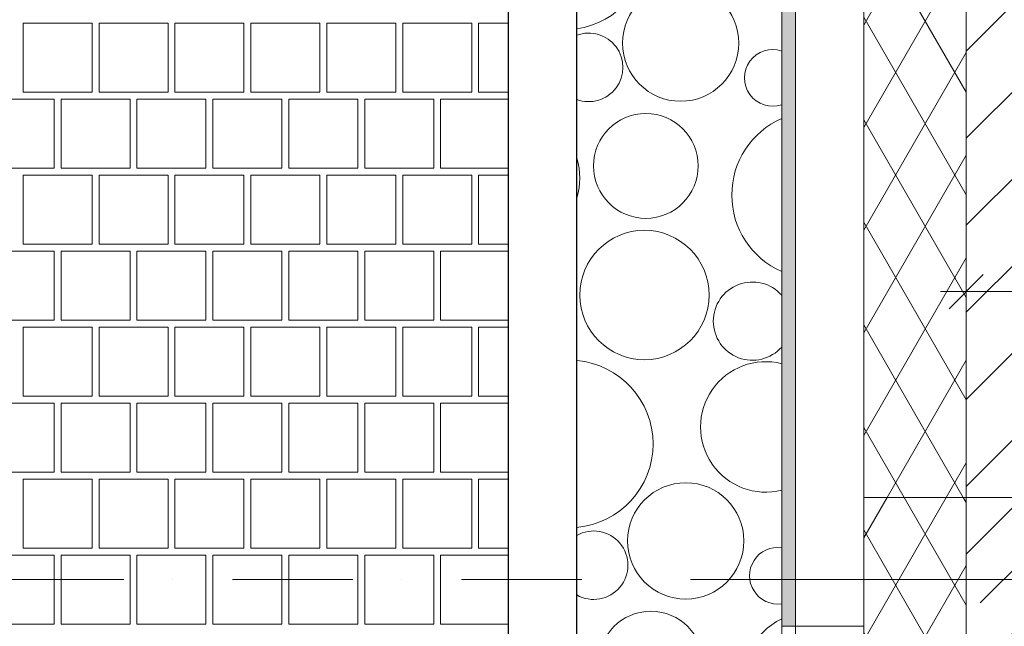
# Model space of a CAD drawing. Header units: millimetres. Extents: x -126271 to -88962, y -179170 to 5194.
# Tile 7 of 66: x -123435 to -121994, y -103035 to -102148. Entities that reach past the tile are written whole.
import ezdxf
from ezdxf.enums import TextEntityAlignment as Align

# ---------------------------------------------------------------- set-up
doc = ezdxf.new("R2010")
doc.units = ezdxf.units.MM
doc.header["$MEASUREMENT"] = 0
doc.linetypes.add('Kropki i Kreski', pattern=[335.138881, 176.388884, -88.194442, 0, -70.555556])
for name, color, linetype, lineweight in [('Nowe_0_Nr_pióra__21', 7, 'Continuous', 20), ('Nowe_2D - Rysunki i Obrazki_Nr_pióra__22', 8, 'Continuous', 25), ('Nowe_Konstrukcja - Słupy_Nr_pióra__21', 7, 'Continuous', 20), ('Nowe_Konstrukcja - Słupy_Nr_pióra__4', 8, 'Continuous', 13), ('Nowe_Konstrukcja - Słupy_Nr_pióra__41', 7, 'Continuous', 13), ('Nowe_Konstrukcja - Ściany zew_Nr_pióra__21', 7, 'Continuous', 20), ('Nowe_Konstrukcja - Ściany zew_Nr_pióra__3', 7, 'Continuous', 13), ('Nowe_Osie_Nr_pióra__4', 8, 'Continuous', 13), ('Nowe_Wymiarowanie - Ogólne_Nr_pióra__42', 8, 'Continuous', 25)]:
    doc.layers.add(name, color=color, linetype=linetype, lineweight=lineweight)
for name, color, linetype, lineweight, true_color in [('Nowe_2D - Rysunki i Obrazki_Nr_pióra__105', 7, 'Continuous', 13, 0xcccccc), ('Nowe_2D - Rysunki i Obrazki_Nr_pióra__61', 7, 'Continuous', 18, 0x6a6a6a), ('Nowe_Konstrukcja - Słupy_Nr_pióra__1', 7, 'Continuous', 13, 0x6879ec), ('Nowe_Konstrukcja - Słupy_Nr_pióra__109', 7, 'Continuous', 13, 0xaaaaaa), ('Nowe_Konstrukcja - Ściany zew_Nr_pióra__105', 7, 'Continuous', 13, 0xcccccc), ('Nowe_Konstrukcja - Ściany zew_Nr_pióra__23', 7, 'Continuous', 13, 0x858585), ('Nowe_Wymiarowanie - Ogólne_Nr_pióra__81', 7, 'Continuous', 13, 0x6a6a6a)]:
    doc.layers.add(name, color=color, linetype=linetype, lineweight=lineweight, true_color=true_color)
for name, color, linetype in [('Nowe_Konstrukcja - Słupy', 7, 'Continuous'), ('Nowe_Konstrukcja - Ściany zew', 7, 'Continuous'), ('Nowe_Osie', 7, 'Continuous'), ('Nowe_Wymiarowanie - Ogólne', 7, 'Continuous')]:
    doc.layers.add(name, color=color, linetype=linetype)
doc.styles.add('STYL_AUTOMATYCZNY_1', font='arial.ttf')
doc.dimstyles.new('STYL_AUTOMATYCZNY__2', dxfattribs={"dimtxt": 150, "dimasz": 47.5, "dimexe": 0.18, "dimexo": 0.0625, "dimgap": 0, "dimtad": 1, "dimtih": 1, "dimtoh": 1, "dimdec": 0, "dimlfac": 0.1, "dimzin": 0, "dimdsep": 46, "dimtxsty": 'STYL_AUTOMATYCZNY_1', "dimblk": 'ARROWHEAD_6', "dimblk1": 'ARROWHEAD_6', "dimblk2": 'ARROWHEAD_6', "dimcen": 0.09, "dimse1": 1, "dimse2": 1, "dimclrd": 256, "dimclre": 256, "dimclrt": 8, "dimazin": 0, "dimtfac": 1, "dimtdec": 4, "dimtmove": 2, "dimatfit": 3, "dimfxl": 0, "dimtolj": 1, "dimtzin": 0, "dimarcsym": 0})
doc.dimstyles.new('STYL_AUTOMATYCZNY__3', dxfattribs={"dimtxt": 150, "dimasz": 47.5, "dimexe": 0.18, "dimexo": 0.0625, "dimgap": 0, "dimtad": 1, "dimdec": 0, "dimlfac": 0.1, "dimzin": 0, "dimdsep": 46, "dimtxsty": 'STYL_AUTOMATYCZNY_1', "dimblk": 'ARROWHEAD_6', "dimblk1": 'ARROWHEAD_6', "dimblk2": 'ARROWHEAD_6', "dimcen": 0.09, "dimse1": 1, "dimse2": 1, "dimclrd": 256, "dimclre": 256, "dimclrt": 8, "dimazin": 0, "dimtfac": 1, "dimtdec": 4, "dimtmove": 0, "dimatfit": 3, "dimfxl": 0, "dimtolj": 1, "dimtzin": 0, "dimarcsym": 0})
pattern_1 = [(60, (0, 0), (-64.951905, 37.5), []), (120, (0, 0), (64.951905, 37.5), [])]
pattern_2 = [(0, (0, 0), (0, 86.60254), [0, -50]), (0, (25, 43.3), (0, 86.60254), [0, -50])]
pattern_3 = [(45, (0, 0), (-91.92388, 91.92388), []), (45, (-45.96, 45.96), (-91.92388, 91.92388), [97.5, -32.5])]

# ---------------------------------------------------------------- blocks, each defined once
blk = doc.blocks.new('*X70')
at = {"layer": 'Nowe_Konstrukcja - Ściany zew_Nr_pióra__105', "color": 254, "linetype": 'Continuous', "lineweight": 13, "true_color": 0xcccccc}
for centre, radius in [((-122467.4, -102182.1), 85.1), ((-122518.4, -102361.7), 76.7), ((-122520.4, -102550.5), 94.6), ((-122460, -102910.1), 85.1), ((-122511, -103089.7), 76.7)]:
    blk.add_circle(centre, radius, dxfattribs=at)
for centre, radius, start, end in [((-122637.6, -102040.3), 122.4, 278.4903, 81.5097), ((-122602.1, -102217.6), 50.1, 249.7163, 110.2837), ((-122332.6, -102233), 41.4, 71.4986, 288.5014), ((-122270.2, -102404.3), 122.4, 113.7673, 246.2327), ((-122710.5, -102379.4), 95.4, 342.3992, 17.6008), ((-122362.4, -102588.7), 57.2, 41.4519, 318.5481), ((-122630.2, -102768.3), 122.4, 274.9952, 85.0048), ((-122343, -102743.4), 95.4, 75.7226, 284.2774), ((-122594.7, -102945.6), 50.1, 240.3608, 119.6392), ((-122325.2, -102961), 41.4, 82.0672, 277.9328), ((-122262.8, -103132.3), 122.4, 117.6191, 242.3809)]:
    blk.add_arc(centre, radius, start, end, dxfattribs=at)
blk = doc.blocks.new('Wypełnienie_2_1', base_point=(0, 0))
at = {"layer": 'Nowe_Konstrukcja - Ściany zew_Nr_pióra__105', "color": 254, "linetype": 'Continuous', "lineweight": 13, "true_color": 0xcccccc}
blk.add_blockref('*X70', (0, 0), dxfattribs=at)
blk = doc.blocks.new('*X78')
at = {"layer": 'Nowe_2D - Rysunki i Obrazki_Nr_pióra__105', "color": 254, "linetype": 'Continuous', "lineweight": 13, "true_color": 0xcccccc}
for p, q in [((-123328.8, -102153), (-123429.8, -102153)), ((-123429.8, -102153), (-123429.8, -102254)), ((-123328.8, -102254), (-123328.8, -102153)), ((-123217.7, -102153), (-123318.7, -102153)), ((-123318.7, -102153), (-123318.7, -102254)), ((-123217.7, -102254), (-123217.7, -102153)), ((-123106.6, -102153), (-123207.6, -102153)), ((-123207.6, -102153), (-123207.6, -102254)), ((-123106.6, -102254), (-123106.6, -102153)), ((-122995.5, -102153), (-123096.5, -102153)), ((-123096.5, -102153), (-123096.5, -102254)), ((-122995.5, -102254), (-122995.5, -102153)), ((-122884.4, -102153), (-122985.4, -102153)), ((-122985.4, -102153), (-122985.4, -102254)), ((-122884.4, -102254), (-122884.4, -102153)), ((-122773.3, -102153), (-122874.3, -102153)), ((-122874.3, -102153), (-122874.3, -102254)), ((-122773.3, -102254), (-122773.3, -102153)), ((-122719.5, -102153), (-122763.2, -102153)), ((-122763.2, -102153), (-122763.2, -102254)), ((-123384.4, -102264.1), (-123485.4, -102264.1)), ((-123429.8, -102254), (-123328.8, -102254)), ((-123384.4, -102365.1), (-123384.4, -102264.1)), ((-123374.3, -102365.1), (-123374.3, -102264.1)), ((-123374.3, -102264.1), (-123323.8, -102264.1)), ((-123273.3, -102264.1), (-123323.8, -102264.1)), ((-123318.7, -102254), (-123217.7, -102254)), ((-123273.3, -102365.1), (-123273.3, -102264.1)), ((-123162.2, -102264.1), (-123263.2, -102264.1)), ((-123263.2, -102264.1), (-123263.2, -102365.1)), ((-123207.6, -102254), (-123106.6, -102254)), ((-123162.2, -102365.1), (-123162.2, -102264.1)), ((-123152.1, -102365.1), (-123152.1, -102264.1)), ((-123152.1, -102264.1), (-123101.6, -102264.1)), ((-123051.1, -102264.1), (-123101.6, -102264.1)), ((-123096.5, -102254), (-122995.5, -102254)), ((-123051.1, -102365.1), (-123051.1, -102264.1)), ((-122940, -102264.1), (-123041, -102264.1)), ((-123041, -102264.1), (-123041, -102365.1)), ((-122985.4, -102254), (-122884.4, -102254)), ((-122940, -102365.1), (-122940, -102264.1)), ((-122929.9, -102365.1), (-122929.9, -102264.1)), ((-122929.9, -102264.1), (-122879.4, -102264.1)), ((-122828.9, -102264.1), (-122879.4, -102264.1)), ((-122874.3, -102254), (-122773.3, -102254)), ((-122828.9, -102365.1), (-122828.9, -102264.1)), ((-122719.5, -102264.1), (-122818.8, -102264.1)), ((-122818.8, -102264.1), (-122818.8, -102365.1)), ((-122763.2, -102254), (-122719.5, -102254)), ((-123485.4, -102365.1), (-123384.4, -102365.1)), ((-123323.8, -102365.1), (-123374.3, -102365.1)), ((-123323.8, -102365.1), (-123273.3, -102365.1)), ((-123263.2, -102365.1), (-123162.2, -102365.1)), ((-123101.6, -102365.1), (-123152.1, -102365.1)), ((-123101.6, -102365.1), (-123051.1, -102365.1)), ((-123041, -102365.1), (-122940, -102365.1)), ((-122879.4, -102365.1), (-122929.9, -102365.1)), ((-122879.4, -102365.1), (-122828.9, -102365.1)), ((-122818.8, -102365.1), (-122719.5, -102365.1)), ((-123328.8, -102375.2), (-123429.8, -102375.2)), ((-123429.8, -102375.2), (-123429.8, -102476.2)), ((-123328.8, -102476.2), (-123328.8, -102375.2)), ((-123217.7, -102375.2), (-123318.7, -102375.2)), ((-123318.7, -102375.2), (-123318.7, -102476.2)), ((-123217.7, -102476.2), (-123217.7, -102375.2)), ((-123106.6, -102375.2), (-123207.6, -102375.2)), ((-123207.6, -102375.2), (-123207.6, -102476.2)), ((-123106.6, -102476.2), (-123106.6, -102375.2)), ((-122995.5, -102375.2), (-123096.5, -102375.2)), ((-123096.5, -102375.2), (-123096.5, -102476.2)), ((-122995.5, -102476.2), (-122995.5, -102375.2)), ((-122884.4, -102375.2), (-122985.4, -102375.2)), ((-122985.4, -102375.2), (-122985.4, -102476.2)), ((-122884.4, -102476.2), (-122884.4, -102375.2)), ((-122773.3, -102375.2), (-122874.3, -102375.2)), ((-122874.3, -102375.2), (-122874.3, -102476.2)), ((-122773.3, -102476.2), (-122773.3, -102375.2)), ((-122719.5, -102375.2), (-122763.2, -102375.2)), ((-122763.2, -102375.2), (-122763.2, -102476.2)), ((-123429.8, -102476.2), (-123328.8, -102476.2)), ((-123318.7, -102476.2), (-123217.7, -102476.2)), ((-123207.6, -102476.2), (-123106.6, -102476.2)), ((-123096.5, -102476.2), (-122995.5, -102476.2)), ((-122985.4, -102476.2), (-122884.4, -102476.2)), ((-122874.3, -102476.2), (-122773.3, -102476.2)), ((-122763.2, -102476.2), (-122719.5, -102476.2)), ((-123384.4, -102486.3), (-123485.4, -102486.3)), ((-123384.4, -102587.3), (-123384.4, -102486.3)), ((-123374.3, -102587.3), (-123374.3, -102486.3)), ((-123374.3, -102486.3), (-123323.8, -102486.3)), ((-123273.3, -102486.3), (-123323.8, -102486.3)), ((-123273.3, -102587.3), (-123273.3, -102486.3)), ((-123162.2, -102486.3), (-123263.2, -102486.3)), ((-123263.2, -102486.3), (-123263.2, -102587.3)), ((-123162.2, -102587.3), (-123162.2, -102486.3)), ((-123152.1, -102587.3), (-123152.1, -102486.3)), ((-123152.1, -102486.3), (-123101.6, -102486.3)), ((-123051.1, -102486.3), (-123101.6, -102486.3)), ((-123051.1, -102587.3), (-123051.1, -102486.3)), ((-122940, -102486.3), (-123041, -102486.3)), ((-123041, -102486.3), (-123041, -102587.3)), ((-122940, -102587.3), (-122940, -102486.3)), ((-122929.9, -102587.3), (-122929.9, -102486.3)), ((-122929.9, -102486.3), (-122879.4, -102486.3)), ((-122828.9, -102486.3), (-122879.4, -102486.3)), ((-122828.9, -102587.3), (-122828.9, -102486.3)), ((-122719.5, -102486.3), (-122818.8, -102486.3)), ((-122818.8, -102486.3), (-122818.8, -102587.3)), ((-123485.4, -102587.3), (-123384.4, -102587.3)), ((-123328.8, -102597.4), (-123429.8, -102597.4)), ((-123429.8, -102597.4), (-123429.8, -102698.4)), ((-123323.8, -102587.3), (-123374.3, -102587.3)), ((-123328.8, -102698.4), (-123328.8, -102597.4)), ((-123323.8, -102587.3), (-123273.3, -102587.3)), ((-123217.7, -102597.4), (-123318.7, -102597.4)), ((-123318.7, -102597.4), (-123318.7, -102698.4)), ((-123263.2, -102587.3), (-123162.2, -102587.3)), ((-123217.7, -102698.4), (-123217.7, -102597.4)), ((-123106.6, -102597.4), (-123207.6, -102597.4)), ((-123207.6, -102597.4), (-123207.6, -102698.4)), ((-123101.6, -102587.3), (-123152.1, -102587.3)), ((-123106.6, -102698.4), (-123106.6, -102597.4)), ((-123101.6, -102587.3), (-123051.1, -102587.3)), ((-122995.5, -102597.4), (-123096.5, -102597.4)), ((-123096.5, -102597.4), (-123096.5, -102698.4)), ((-123041, -102587.3), (-122940, -102587.3)), ((-122995.5, -102698.4), (-122995.5, -102597.4)), ((-122884.4, -102597.4), (-122985.4, -102597.4)), ((-122985.4, -102597.4), (-122985.4, -102698.4)), ((-122879.4, -102587.3), (-122929.9, -102587.3)), ((-122884.4, -102698.4), (-122884.4, -102597.4)), ((-122879.4, -102587.3), (-122828.9, -102587.3)), ((-122773.3, -102597.4), (-122874.3, -102597.4)), ((-122874.3, -102597.4), (-122874.3, -102698.4)), ((-122818.8, -102587.3), (-122719.5, -102587.3)), ((-122773.3, -102698.4), (-122773.3, -102597.4)), ((-122719.5, -102597.4), (-122763.2, -102597.4)), ((-122763.2, -102597.4), (-122763.2, -102698.4)), ((-123429.8, -102698.4), (-123328.8, -102698.4)), ((-123318.7, -102698.4), (-123217.7, -102698.4)), ((-123207.6, -102698.4), (-123106.6, -102698.4)), ((-123096.5, -102698.4), (-122995.5, -102698.4)), ((-122985.4, -102698.4), (-122884.4, -102698.4)), ((-122874.3, -102698.4), (-122773.3, -102698.4)), ((-122763.2, -102698.4), (-122719.5, -102698.4)), ((-123384.4, -102708.5), (-123485.4, -102708.5)), ((-123384.4, -102809.5), (-123384.4, -102708.5)), ((-123374.3, -102809.5), (-123374.3, -102708.5)), ((-123374.3, -102708.5), (-123323.8, -102708.5)), ((-123273.3, -102708.5), (-123323.8, -102708.5)), ((-123273.3, -102809.5), (-123273.3, -102708.5)), ((-123162.2, -102708.5), (-123263.2, -102708.5)), ((-123263.2, -102708.5), (-123263.2, -102809.5)), ((-123162.2, -102809.5), (-123162.2, -102708.5)), ((-123152.1, -102809.5), (-123152.1, -102708.5)), ((-123152.1, -102708.5), (-123101.6, -102708.5)), ((-123051.1, -102708.5), (-123101.6, -102708.5)), ((-123051.1, -102809.5), (-123051.1, -102708.5)), ((-122940, -102708.5), (-123041, -102708.5)), ((-123041, -102708.5), (-123041, -102809.5)), ((-122940, -102809.5), (-122940, -102708.5)), ((-122929.9, -102809.5), (-122929.9, -102708.5)), ((-122929.9, -102708.5), (-122879.4, -102708.5)), ((-122828.9, -102708.5), (-122879.4, -102708.5)), ((-122828.9, -102809.5), (-122828.9, -102708.5)), ((-122719.5, -102708.5), (-122818.8, -102708.5)), ((-122818.8, -102708.5), (-122818.8, -102809.5)), ((-123485.4, -102809.5), (-123384.4, -102809.5)), ((-123323.8, -102809.5), (-123374.3, -102809.5)), ((-123323.8, -102809.5), (-123273.3, -102809.5)), ((-123263.2, -102809.5), (-123162.2, -102809.5)), ((-123101.6, -102809.5), (-123152.1, -102809.5)), ((-123101.6, -102809.5), (-123051.1, -102809.5)), ((-123041, -102809.5), (-122940, -102809.5)), ((-122879.4, -102809.5), (-122929.9, -102809.5)), ((-122879.4, -102809.5), (-122828.9, -102809.5)), ((-122818.8, -102809.5), (-122719.5, -102809.5)), ((-123328.8, -102819.6), (-123429.8, -102819.6)), ((-123429.8, -102819.6), (-123429.8, -102920.6)), ((-123328.8, -102920.6), (-123328.8, -102819.6)), ((-123217.7, -102819.6), (-123318.7, -102819.6)), ((-123318.7, -102819.6), (-123318.7, -102920.6)), ((-123217.7, -102920.6), (-123217.7, -102819.6)), ((-123106.6, -102819.6), (-123207.6, -102819.6)), ((-123207.6, -102819.6), (-123207.6, -102920.6)), ((-123106.6, -102920.6), (-123106.6, -102819.6)), ((-122995.5, -102819.6), (-123096.5, -102819.6)), ((-123096.5, -102819.6), (-123096.5, -102920.6)), ((-122995.5, -102920.6), (-122995.5, -102819.6)), ((-122884.4, -102819.6), (-122985.4, -102819.6)), ((-122985.4, -102819.6), (-122985.4, -102920.6)), ((-122884.4, -102920.6), (-122884.4, -102819.6)), ((-122773.3, -102819.6), (-122874.3, -102819.6)), ((-122874.3, -102819.6), (-122874.3, -102920.6)), ((-122773.3, -102920.6), (-122773.3, -102819.6)), ((-122719.5, -102819.6), (-122763.2, -102819.6)), ((-122763.2, -102819.6), (-122763.2, -102920.6)), ((-123429.8, -102920.6), (-123328.8, -102920.6)), ((-123318.7, -102920.6), (-123217.7, -102920.6)), ((-123207.6, -102920.6), (-123106.6, -102920.6)), ((-123096.5, -102920.6), (-122995.5, -102920.6)), ((-122985.4, -102920.6), (-122884.4, -102920.6)), ((-122874.3, -102920.6), (-122773.3, -102920.6)), ((-122763.2, -102920.6), (-122719.5, -102920.6)), ((-123384.4, -102930.7), (-123485.4, -102930.7)), ((-123384.4, -103031.7), (-123384.4, -102930.7)), ((-123374.3, -103031.7), (-123374.3, -102930.7)), ((-123374.3, -102930.7), (-123323.8, -102930.7)), ((-123273.3, -102930.7), (-123323.8, -102930.7)), ((-123273.3, -103031.7), (-123273.3, -102930.7)), ((-123162.2, -102930.7), (-123263.2, -102930.7)), ((-123263.2, -102930.7), (-123263.2, -103031.7)), ((-123162.2, -103031.7), (-123162.2, -102930.7)), ((-123152.1, -103031.7), (-123152.1, -102930.7)), ((-123152.1, -102930.7), (-123101.6, -102930.7)), ((-123051.1, -102930.7), (-123101.6, -102930.7)), ((-123051.1, -103031.7), (-123051.1, -102930.7)), ((-122940, -102930.7), (-123041, -102930.7)), ((-123041, -102930.7), (-123041, -103031.7)), ((-122940, -103031.7), (-122940, -102930.7)), ((-122929.9, -103031.7), (-122929.9, -102930.7)), ((-122929.9, -102930.7), (-122879.4, -102930.7)), ((-122828.9, -102930.7), (-122879.4, -102930.7)), ((-122828.9, -103031.7), (-122828.9, -102930.7)), ((-122719.5, -102930.7), (-122818.8, -102930.7)), ((-122818.8, -102930.7), (-122818.8, -103031.7)), ((-123485.4, -103031.7), (-123384.4, -103031.7)), ((-123323.8, -103031.7), (-123374.3, -103031.7)), ((-123323.8, -103031.7), (-123273.3, -103031.7)), ((-123263.2, -103031.7), (-123162.2, -103031.7)), ((-123101.6, -103031.7), (-123152.1, -103031.7)), ((-123101.6, -103031.7), (-123051.1, -103031.7)), ((-123041, -103031.7), (-122940, -103031.7)), ((-122879.4, -103031.7), (-122929.9, -103031.7)), ((-122879.4, -103031.7), (-122828.9, -103031.7)), ((-122818.8, -103031.7), (-122719.5, -103031.7))]:
    blk.add_line(p, q, dxfattribs=at)
blk = doc.blocks.new('Wypełnienie_6_1', base_point=(0, 0))
at = {"layer": 'Nowe_2D - Rysunki i Obrazki_Nr_pióra__61', "color": 251, "linetype": 'Continuous', "lineweight": 18, "true_color": 0x6a6a6a, "flags": 128}
blk.add_lwpolyline([(-122719.5, -104256.6), (-120658.6, -104256.6), (-120658.6, -103756.6), (-107467.6, -103756.6), (-107467.6, -103356.6), (-105967.6, -103356.6), (-105967.6, -103756.6), (-97100.3, -103756.6), (-97100.3, -104256.6), (-95039.5, -104256.6), (-95039.5, -102678.1), (-93589.5, -102678.1), (-93589.5, -101178.1), (-95039.5, -101178.1), (-95039.5, -90766.6), (-106019.5, -90766.6), (-106019.5, -90866.6), (-111739.5, -90866.6), (-111739.5, -90766.6), (-122719.5, -90766.6), (-122719.5, -96376.6), (-122319.5, -96376.6), (-122319.5, -97574.9), (-122719.5, -97574.9)], close=True, dxfattribs=at)
at = {"layer": 'Nowe_2D - Rysunki i Obrazki_Nr_pióra__105', "color": 254, "linetype": 'Continuous', "lineweight": 13, "true_color": 0xcccccc}
blk.add_blockref('*X78', (0, 0), dxfattribs=at)
blk = doc.blocks.new('Ściana_51_1', base_point=(-121929.5, -101985.4))
at = {"layer": 'Nowe_Konstrukcja - Ściany zew_Nr_pióra__23', "linetype": 'Continuous', "lineweight": 0, "true_color": 0xdfdfdf}
blk.add_hatch(color=254, dxfattribs=at).paths.add_polyline_path([(-122319.5, -101985.4), (-122319.5, -103034.9), (-122299.5, -103034.9), (-122299.5, -101985.4)])
at = {"layer": 'Nowe_Konstrukcja - Ściany zew_Nr_pióra__23', "linetype": 'Continuous', "lineweight": 13, "true_color": 0x858585}
h = blk.add_hatch(dxfattribs=at)
h.set_pattern_fill('Izolacja_miękka_0001', color=252, style=0, pattern_type=2)
h.set_pattern_definition(pattern_1)
h.paths.add_polyline_path([(-122199.5, -101985.4), (-122199.5, -102846.6), (-122049.5, -102846.6), (-122049.5, -101985.4)])
h = blk.add_hatch(dxfattribs=at)
h.set_pattern_fill('Bloczki_ceramiczne_0001', color=252, style=0, pattern_type=2)
h.set_pattern_definition([(45, (0, 0), (-63.63961, 63.63961), [])])
h.paths.add_polyline_path([(-121809.5, -102846.6), (-121809.5, -101985.4), (-122049.5, -101985.4), (-122049.5, -102846.6)])
h = blk.add_hatch(dxfattribs=at)
h.set_pattern_fill('Tynk_0001', color=252, style=0, pattern_type=2)
h.set_pattern_definition(pattern_2)
h.paths.add_polyline_path([(-121789.5, -102826.6), (-121789.5, -101985.4), (-121809.5, -101985.4), (-121809.5, -102826.6)])
h = blk.add_hatch(dxfattribs=at)
h.set_pattern_fill('Tynk_0001', color=252, style=0, pattern_type=2)
h.set_pattern_definition(pattern_2)
h.paths.add_polyline_path([(-121789.5, -102846.6), (-121789.5, -102826.6), (-121809.5, -102826.6), (-121809.5, -102846.6)])
at = {"layer": 'Nowe_Konstrukcja - Ściany zew_Nr_pióra__21', "color": 7, "linetype": 'Continuous', "lineweight": 20, "flags": 128}
for points in [[(-122319.5, -101985.4), (-122319.5, -103034.9)], [(-121789.5, -102826.6), (-121789.5, -101985.4)], [(-122319.5, -103034.9), (-122199.5, -103034.9)]]:
    blk.add_lwpolyline(points, dxfattribs=at)
at = {"layer": 'Nowe_Konstrukcja - Ściany zew_Nr_pióra__3', "color": 7, "linetype": 'Continuous', "lineweight": 13}
for p, q in [((-122299.5, -101985.4), (-122299.5, -103034.9)), ((-122199.5, -101985.4), (-122199.5, -102846.6)), ((-122049.5, -101985.4), (-122049.5, -102846.6)), ((-121809.5, -102846.6), (-121809.5, -101985.4))]:
    blk.add_line(p, q, dxfattribs=at)
blk = doc.blocks.new('Słup_7_1', base_point=(-121679.5, -102966.6))
at = {"layer": 'Nowe_Konstrukcja - Słupy_Nr_pióra__109', "linetype": 'Continuous', "lineweight": 13, "true_color": 0xaaaaaa}
h = blk.add_hatch(dxfattribs=at)
h.set_pattern_fill('Izolacja_miękka_0001', color=253, style=0, pattern_type=2)
h.set_pattern_definition(pattern_1)
h.paths.add_polyline_path([(-121159.5, -103716.6), (-121159.5, -103086.6), (-121309.5, -103086.6), (-121309.5, -103566.6), (-122049.5, -103566.6), (-122049.5, -102846.6), (-122199.5, -102846.6), (-122199.5, -103716.6)])
at = {"layer": 'Nowe_Konstrukcja - Słupy_Nr_pióra__4', "linetype": 'Continuous', "lineweight": 13}
h = blk.add_hatch(dxfattribs=at)
h.set_pattern_fill('Beton_zbrojony_0001', color=8, style=0, pattern_type=2)
h.set_pattern_definition(pattern_3)
h.paths.add_polyline_path([(-121309.5, -102846.6), (-122049.5, -102846.6), (-122049.5, -103566.6), (-121309.5, -103566.6), (-121309.5, -103086.6)])
at = {"layer": 'Nowe_Konstrukcja - Słupy_Nr_pióra__1', "color": 171, "linetype": 'Continuous', "lineweight": 13, "true_color": 0x6879ec}
for p, q in [((-121679.5, -102886.6), (-121679.5, -102381.6)), ((-121759.5, -102966.6), (-122399.5, -102966.6)), ((-121599.5, -102966.6), (-120959.5, -102966.6)), ((-121679.5, -103046.6), (-121679.5, -103551.6))]:
    blk.add_line(p, q, dxfattribs=at)
blk.add_point((-121679.5, -102966.6), dxfattribs=at)
at = {"layer": 'Nowe_Konstrukcja - Słupy_Nr_pióra__21', "color": 7, "linetype": 'Continuous', "lineweight": 20, "flags": 128}
for points in [[(-121309.5, -102846.6), (-122049.5, -102846.6), (-122049.5, -103566.6), (-121309.5, -103566.6), (-121309.5, -103086.6)], [(-121309.5, -103086.6), (-121309.5, -102846.6)]]:
    blk.add_lwpolyline(points, dxfattribs=at)
at = {"layer": 'Nowe_Konstrukcja - Słupy_Nr_pióra__41', "color": 7, "linetype": 'Continuous', "lineweight": 13, "flags": 128}
for points in [[(-122319.5, -102846.6), (-122319.5, -102846.6), (-122319.5, -103836.6), (-121039.5, -103836.6), (-121039.5, -103256.6)], [(-122049.5, -102846.6), (-122199.5, -102846.6), (-122199.5, -103716.6), (-121159.5, -103716.6), (-121159.5, -103086.6), (-121309.5, -103086.6)], [(-121059.5, -103256.6), (-121059.5, -103816.6), (-122299.5, -103816.6), (-122299.5, -103034.9)]]:
    blk.add_lwpolyline(points, dxfattribs=at)
blk = doc.blocks.new('Słup_10_1', base_point=(-121679.5, -102966.6))
at = {"layer": 'Nowe_Konstrukcja - Słupy_Nr_pióra__109', "linetype": 'Continuous', "lineweight": 13, "true_color": 0xaaaaaa}
h = blk.add_hatch(dxfattribs=at)
h.set_pattern_fill('Izolacja_miękka_0001', color=253, style=0, pattern_type=2)
h.set_pattern_definition(pattern_1)
h.paths.add_polyline_path([(-121159.5, -103716.6), (-121159.5, -103086.6), (-121309.5, -103086.6), (-121309.5, -103566.6), (-122049.5, -103566.6), (-122049.5, -102846.6), (-122199.5, -102846.6), (-122199.5, -103716.6)])
at = {"layer": 'Nowe_Konstrukcja - Słupy_Nr_pióra__4', "linetype": 'Continuous', "lineweight": 13}
h = blk.add_hatch(dxfattribs=at)
h.set_pattern_fill('Beton_zbrojony_0001', color=8, style=0, pattern_type=2)
h.set_pattern_definition(pattern_3)
h.paths.add_polyline_path([(-121309.5, -102846.6), (-122049.5, -102846.6), (-122049.5, -103566.6), (-121309.5, -103566.6), (-121309.5, -103086.6)])
at = {"layer": 'Nowe_Konstrukcja - Słupy_Nr_pióra__1', "color": 171, "linetype": 'Continuous', "lineweight": 13, "true_color": 0x6879ec}
for p, q in [((-121679.5, -102886.6), (-121679.5, -102381.6)), ((-121759.5, -102966.6), (-122399.5, -102966.6)), ((-121599.5, -102966.6), (-120959.5, -102966.6)), ((-121679.5, -103046.6), (-121679.5, -103551.6))]:
    blk.add_line(p, q, dxfattribs=at)
blk.add_point((-121679.5, -102966.6), dxfattribs=at)
at = {"layer": 'Nowe_Konstrukcja - Słupy_Nr_pióra__21', "color": 7, "linetype": 'Continuous', "lineweight": 20, "flags": 128}
for points in [[(-121309.5, -102846.6), (-122049.5, -102846.6), (-122049.5, -103566.6), (-121309.5, -103566.6), (-121309.5, -103086.6)], [(-121309.5, -103086.6), (-121309.5, -102846.6)]]:
    blk.add_lwpolyline(points, dxfattribs=at)
at = {"layer": 'Nowe_Konstrukcja - Słupy_Nr_pióra__41', "color": 7, "linetype": 'Continuous', "lineweight": 13, "flags": 128}
for points in [[(-122049.5, -102846.6), (-122199.5, -102846.6), (-122199.5, -103716.6), (-121159.5, -103716.6), (-121159.5, -103086.6), (-121309.5, -103086.6)], [(-122319.5, -103034.9), (-122319.5, -103836.6), (-121039.5, -103836.6), (-121039.5, -103256.6)], [(-121059.5, -103256.6), (-121059.5, -103816.6), (-122299.5, -103816.6), (-122299.5, -103034.9)]]:
    blk.add_lwpolyline(points, dxfattribs=at)
blk = doc.blocks.new('Standardowy znacznik osi_5')
at = {"layer": 'Nowe_Osie_Nr_pióra__4', "color": 8, "linetype": 'Kropki i Kreski', "lineweight": 13}
blk.add_line((1000, 0), (32849.3, 0), dxfattribs=at)
at = {"layer": 'Nowe_Osie_Nr_pióra__4', "color": 8, "lineweight": 13, "style": 'STYL_AUTOMATYCZNY_1'}
for tag, p in [('AC_MarkerText_1_0', (-250, -239.3)), ('AC_MarkerText_1_1', (34099.3, -239.3))]:
    blk.add_attdef(tag, text='', height=250, rotation=180, dxfattribs=at).set_placement(p, align=Align.TOP_CENTER)
blk = doc.blocks.new('*D293')
at = {"layer": 'Nowe_Wymiarowanie - Ogólne_Nr_pióra__81', "color": 251, "linetype": 'Continuous', "lineweight": 13, "true_color": 0x6a6a6a}
for p, q in [((-122049.5, -102592.4), (-122049.5, -102498.6)), ((-121809.5, -102592.4), (-121809.5, -102498.6)), ((-122024.5, -102520.5), (-122074.5, -102570.5)), ((-121784.5, -102520.5), (-121834.5, -102570.5)), ((-122087, -102545.5), (-122049.5, -102545.5)), ((-122049.5, -102545.5), (-121809.5, -102545.5))]:
    blk.add_line(p, q, dxfattribs=at)
blk = doc.blocks.new('ARROWHEAD_6')
at = {"color": 0, "linetype": 'Continuous', "lineweight": 0}
for p, q in [((-0.5, -0.5), (0.5, 0.5)), ((0, 0), (-1, 0))]:
    blk.add_line(p, q, dxfattribs=at)
blk = doc.blocks.new('*D373')
at = {"layer": 'Nowe_Wymiarowanie - Ogólne_Nr_pióra__81', "color": 251, "linetype": 'Continuous', "lineweight": 13, "true_color": 0x6a6a6a}
for p, q in [((-124546.5, -100492.2), (-124546.5, -101992.2)), ((-124521.5, -102017.2), (-124571.5, -101967.2)), ((-124593.4, -101992.2), (-124499.7, -101992.2)), ((-124546.5, -101992.2), (-124546.5, -103836.6)), ((-124571.5, -103811.6), (-124521.5, -103861.6)), ((-124593.4, -103836.6), (-124499.7, -103836.6)), ((-124546.5, -103836.6), (-124546.5, -103874.1))]:
    blk.add_line(p, q, dxfattribs=at)
at = {"layer": 'Nowe_Wymiarowanie - Ogólne_Nr_pióra__42', "color": 8, "lineweight": 25, "insert": (-124567.2, -103123.8), "char_height": 150, "attachment_point": 7, "rotation": 90, "style": 'STYL_AUTOMATYCZNY_1'}
blk.add_mtext('\\A1;{\\pql;\\fArial|b0|i0|c238|p0;\\W1.000000;184\\fArial|b0|i0|c238|p0;\\W1.000000;\\A1{\\H.66x;\\S5^  ;}}', dxfattribs=at)
blk = doc.blocks.new('*D374')
at = {"layer": 'Nowe_Wymiarowanie - Ogólne_Nr_pióra__81', "color": 251, "linetype": 'Continuous', "lineweight": 13, "true_color": 0x6a6a6a}
for p, q in [((-125357.4, -90996.6), (-125357.4, -90959.1)), ((-125332.4, -91021.6), (-125382.4, -90971.6)), ((-125310.6, -90996.6), (-125404.3, -90996.6)), ((-125357.4, -103836.6), (-125357.4, -90996.6)), ((-125382.4, -103811.6), (-125332.4, -103861.6)), ((-125310.6, -103836.6), (-125404.3, -103836.6)), ((-125357.4, -103874.1), (-125357.4, -103836.6))]:
    blk.add_line(p, q, dxfattribs=at)
at = {"layer": 'Nowe_Wymiarowanie - Ogólne_Nr_pióra__42', "color": 8, "lineweight": 25, "insert": (-125387.4, -97674), "char_height": 150, "attachment_point": 7, "rotation": 90, "style": 'STYL_AUTOMATYCZNY_1'}
blk.add_mtext('\\A1;{\\pql;\\fArial|b0|i0|c238|p0;\\W1.000000;1\xa0284}', dxfattribs=at)
blk = doc.blocks.new('*D375')
at = {"layer": 'Nowe_Wymiarowanie - Ogólne_Nr_pióra__81', "color": 251, "linetype": 'Continuous', "lineweight": 13, "true_color": 0x6a6a6a}
for p, q in [((-125027.7, -102941.6), (-124977.7, -102991.6)), ((-125002.7, -103836.6), (-125002.7, -102966.6)), ((-125027.7, -103811.6), (-124977.7, -103861.6)), ((-124955.8, -103836.6), (-125049.5, -103836.6)), ((-125002.7, -103874.1), (-125002.7, -103836.6))]:
    blk.add_line(p, q, dxfattribs=at)
at = {"layer": 'Nowe_Wymiarowanie - Ogólne_Nr_pióra__42', "color": 8, "lineweight": 25, "insert": (-125032.7, -103516), "char_height": 150, "attachment_point": 7, "rotation": 90, "style": 'STYL_AUTOMATYCZNY_1'}
blk.add_mtext('\\A1;{\\pql;\\fArial|b0|i0|c238|p0;\\W1.000000;87}', dxfattribs=at)

msp = doc.modelspace()

# ---------------------------------------------------------------- linework, layer by layer
at = {"layer": 'Nowe_0_Nr_pióra__21', "color": 7, "linetype": 'Continuous', "lineweight": 20, "flags": 128}
msp.add_lwpolyline([(-122719.5, -97866.6), (-122719.5, -104256.6), (-120658.6, -104256.6), (-120658.6, -103756.6), (-107467.6, -103756.6)], dxfattribs=at)
at = {"layer": 'Nowe_2D - Rysunki i Obrazki_Nr_pióra__22', "color": 8, "linetype": 'Continuous', "lineweight": 25, "flags": 128}
for points in [[(-111739.5, -103756.6), (-120658.6, -103756.6), (-120658.6, -104256.6), (-122719.5, -104256.6), (-122719.5, -97574.9)], [(-107567.6, -103656.6), (-120758.6, -103656.6), (-120758.6, -104156.6), (-122619.5, -104156.6), (-122619.5, -97674.9)]]:
    msp.add_lwpolyline(points, dxfattribs=at)

# ---------------------------------------------------------------- block references
at = {"layer": 'Nowe_2D - Rysunki i Obrazki_Nr_pióra__105', "color": 254, "linetype": 'Continuous', "lineweight": 13, "true_color": 0xcccccc}
msp.add_blockref('Wypełnienie_6_1', (0, 0), dxfattribs=at)
at = {"layer": 'Nowe_Konstrukcja - Słupy', "color": 7, "lineweight": 13}
for name in ['Słup_7_1', 'Słup_10_1']:
    msp.add_blockref(name, (-121679.5, -102966.6), dxfattribs=at)
at = {"layer": 'Nowe_Konstrukcja - Ściany zew', "color": 7, "lineweight": 20}
msp.add_blockref('Ściana_51_1', (-121929.5, -101985.4), dxfattribs=at)
at = {"layer": 'Nowe_Konstrukcja - Ściany zew_Nr_pióra__105', "color": 254, "linetype": 'Continuous', "lineweight": 13, "true_color": 0xcccccc}
msp.add_blockref('Wypełnienie_2_1', (0, 0), dxfattribs=at)
at = {"layer": 'Nowe_Osie', "color": 8, "linetype": 'Continuous', "lineweight": 15, "zscale": 1000, "rotation": 180}
msp.add_blockref('Standardowy znacznik osi_5', (-91775.7, -102966.6), dxfattribs=at)

# ---------------------------------------------------------------- dimensions: what is measured, and where the dimension line sits
at = {"layer": 'Nowe_Wymiarowanie - Ogólne', "color": 251, "linetype": 'Continuous', "lineweight": 13, "true_color": 0x6a6a6a}
for base, p1, p2, angle, picture, middle in [((-125357.4, -90996.6), (-121039.5, -103836.6), (-122319.5, -90996.6), 90, '*D374', (-125462.4, -97416.7)), ((-124546.5, -103836.6), (-122149.5, -101992.2), (-122319.5, -103836.6), 270, '*D373', (-124651.5, -102750.6)), ((-125002.7, -102966.6), (-122319.5, -103836.6), (-125625.1, -102966.6), 90, '*D375', (-125107.7, -103401.9))]:
    dim = msp.add_linear_dim(base=base, p1=p1, p2=p2, angle=angle, dimstyle='STYL_AUTOMATYCZNY__3', dxfattribs=at)
    dim.commit()
    dim.dimension.update_dxf_attribs({"geometry": picture, "text_midpoint": middle, "dimtype": 160, "text_rotation": 90})
dim = msp.add_linear_dim(base=(-121809.5, -102545.5), p1=(-122049.5, -94181.6), p2=(-121809.5, -94181.6), dimstyle='STYL_AUTOMATYCZNY__2', dxfattribs=at)
dim.commit()
dim.dimension.update_dxf_attribs({"geometry": '*D293', "text_midpoint": (-121650.4, -102445.5), "dimtype": 160})

doc.saveas('drawing.dxf')
